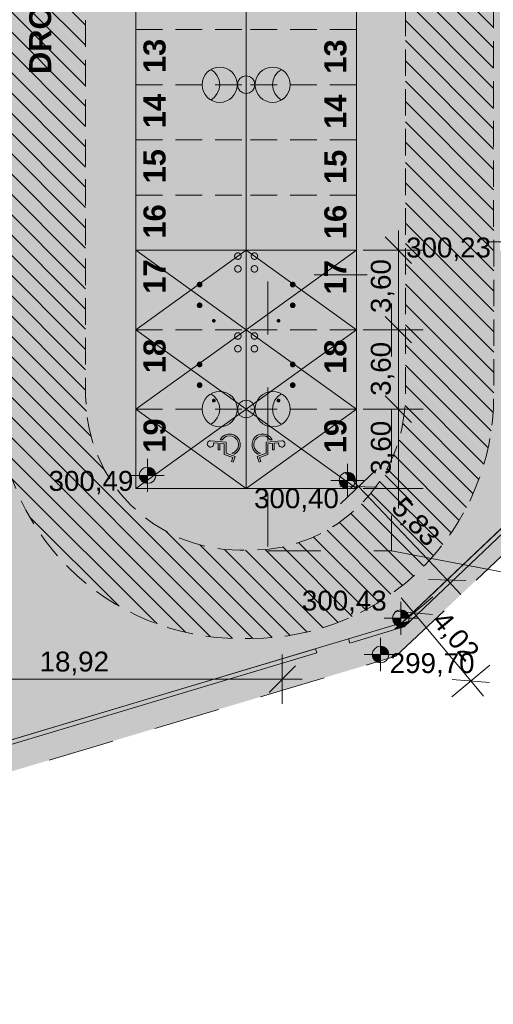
# Model space of a CAD drawing. Extents: x 3 to 280, y 3 to 294.
# Tile 2 of 15: x 81 to 103, y 76 to 120. Entities that reach past the tile are written whole.
import ezdxf
from ezdxf.xclip import XClip

# ---------------------------------------------------------------- set-up
doc = ezdxf.new("R2010")
doc.units = 0
doc.header["$MEASUREMENT"] = 0
doc.header["$XCLIPFRAME"] = 0
for name, pattern in [('Kropki przerywana 1', [2.5, 1.5, -1]), ('Przerywana', [2.4, 1.2, -1.2]), ('Przerywana gęsta', [0.8999999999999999, 0.6, -0.2999999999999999])]:
    doc.linetypes.add(name, pattern=pattern)
for name, color, linetype in [('FORMA - Arch 01 - 820-G Rysunki Obrazki', 7, 'Continuous'), ('FORMA - Arch 01 - PZT 0 ZAKRES OPRACOWANIA', 7, 'Continuous'), ('FORMA - Arch 01 - PZT 1 Strefy', 7, 'Continuous'), ('FORMA - Arch 01 - PZT 2 Inne obiekty', 7, 'Continuous'), ('FORMA - Arch 01 - PZT-3 Ukształtowanie terenu', 7, 'Continuous'), ('FORMA - Arch 01 - PZT-3 Zagospodarowanie', 7, 'Continuous'), ('FORMA - Arch 01 - PZT-6 Uzbrojenie - Oświeltlenia', 7, 'Continuous'), ('GES_PrzewodCieplowniczy_Projektowany', 7, 'Continuous')]:
    doc.layers.add(name, color=color, linetype=linetype)
doc.styles.add('STYL_AUTOMATYCZNY_12', font='arial.ttf')
doc.styles.add('STYL_AUTOMATYCZNY_2', font='arial.ttf')
doc.styles.add('STYL_AUTOMATYCZNY_8', font='arial.ttf')
picture_1 = doc.add_image_def('image1.tif', size_in_pixel=(6031, 4529))

# ---------------------------------------------------------------- blocks, each defined once
blk = doc.blocks.new('Rysunek_1_4', base_point=(290898.1134275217, 247147.3113970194))
at = {"color": 7, "lineweight": 13}
image = blk.add_image(picture_1, insert=(10.71117630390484, 323.4216632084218), size_in_units=(255.3098049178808, 191.71998853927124), rotation=-102.12958612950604, dxfattribs=at)
image.set_boundary_path([(-0.5, -0.5), (6030.5, 4528.5)])
blk = doc.blocks.new('Rysunek_3_1', base_point=(290898.1134275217, 247147.3113970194))
at = {"linetype": 'Continuous', "lineweight": 18}
h = blk.add_hatch(dxfattribs=at)
h.set_pattern_fill('Cegła_zwykła_0001', color=20, style=0, pattern_type=2)
h.set_pattern_definition([(135, (290898.1134275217, 247147.3113970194), (0.4596193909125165, 0.4596193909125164), [])])
h.paths.add_polyline_path([(80.30222218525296, 163.1132954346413, 0.007675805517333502), (80.29703801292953, 162.775619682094), (80.29703801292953, 103.23144376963, 0.414213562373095), (91.29703801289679, 92.23144376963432), (91.79703801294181, 92.23144376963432, 0.414213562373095), (102.7970380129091, 103.23144376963), (102.7925955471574, 144.7829467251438, 0.4189202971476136), (91.61612995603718, 155.781531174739), (91.03099516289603, 155.7803888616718, -0.4563499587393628), (84.3730489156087, 163.4554726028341, -0.3842007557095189), (91.29703801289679, 169.775619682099), (127.6295996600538, 169.775619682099, 0.06014158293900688), (130.2472872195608, 170.0916264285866, 0.3405366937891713), (138.6281907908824, 180.6163748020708), (138.7463743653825, 187.3129497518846), (134.7468584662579, 187.3599901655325), (134.6288216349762, 180.6874173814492, -0.3189125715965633), (129.8202006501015, 174.1272163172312, -0.0797408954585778), (127.6295996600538, 173.7756196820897), (91.29703801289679, 173.7756196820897, 0.4052492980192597)])
h.paths.add_polyline_path([(84.29703801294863, 145.4509711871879), (84.29703801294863, 154.2903383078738, 0.1766906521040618), (91.42411345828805, 151.7732412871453), (91.66550665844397, 151.7817927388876, -0.4195415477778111), (98.79259554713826, 144.7829465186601), (98.79703801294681, 103.23144376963, -0.414213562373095), (91.79703801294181, 96.23144376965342), (91.29703801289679, 96.23144376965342, -0.414213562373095), (84.29703801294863, 103.23144376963), (84.29703801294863, 115.3423649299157)], flags=0)
at = {"linetype": 'Continuous', "lineweight": 0, "true_color": 0x000000}
for points in [[(90.35578355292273, 108.8425454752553), (90.67431112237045, 108.8425454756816, 1.35293794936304), (90.22549902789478, 109.5200992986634, 0.1052792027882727), (90.18660812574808, 109.4006299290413), (90.18660812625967, 109.2508999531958), (90.53662624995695, 109.2508999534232), (90.53662624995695, 108.9903309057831), (90.5930180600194, 108.9903309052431), (90.59301805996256, 109.2508999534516), (90.59301805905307, 109.3150699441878), (90.24299993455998, 109.3150699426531), (90.24299993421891, 109.4267404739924, -1.431565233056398), (90.6743111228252, 108.9164315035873), (90.35578355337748, 108.9164315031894)], [(92.7970603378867, 108.8425454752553), (92.7970603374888, 108.9164315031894), (92.47853276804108, 108.9164315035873, -1.431565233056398), (92.90984395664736, 109.4267404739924), (92.9098439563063, 109.3150699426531), (92.55982583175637, 109.3150699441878), (92.55982583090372, 109.2508999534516), (92.55982583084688, 108.9903309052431), (92.61621764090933, 108.9903309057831), (92.61621764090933, 109.2508999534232), (92.96623576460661, 109.2508999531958), (92.9662357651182, 109.4006299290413, 0.1052792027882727), (92.92734486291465, 109.5181154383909, 1.35293794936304), (92.47853276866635, 108.8444026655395)], [(89.74071442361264, 107.942403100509), (90.2847075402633, 107.7902399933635), (90.29965214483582, 107.8436678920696), (89.88476751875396, 107.9597174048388), (89.82256622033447, 108.0836215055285), (89.9626290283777, 108.0836215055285), (90.08491816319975, 108.0836215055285), (90.66178207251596, 107.8945739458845), (90.66178207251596, 108.0836214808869), (91.32437778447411, 108.0836214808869), (91.32437778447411, 108.2097093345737), (90.66178207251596, 108.2097093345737), (90.66178207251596, 108.330753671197), (91.32437778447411, 108.330753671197), (91.32437778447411, 108.4568415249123), (90.66178207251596, 108.4568415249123), (90.66178207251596, 108.6268921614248), (90.10070174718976, 108.4568415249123), (89.9626290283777, 108.4568415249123), (89.82256622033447, 108.4568415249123), (89.88735146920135, 108.5858928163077), (90.29631471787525, 108.7141129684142), (90.27971740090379, 108.7670507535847), (89.74071442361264, 108.5980599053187), (89.66982113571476, 108.4568415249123), (89.66982113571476, 108.0836215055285)], [(93.41212946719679, 107.942403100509), (93.48302275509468, 108.0836215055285), (93.48302275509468, 108.4568415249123), (93.41212946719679, 108.5980599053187), (92.87312648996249, 108.7670507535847), (92.85652917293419, 108.7141129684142), (93.26549242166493, 108.5858928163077), (93.33027767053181, 108.4568415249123), (93.19021486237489, 108.4568415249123), (93.05214214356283, 108.4568415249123), (92.49106181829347, 108.6268921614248), (92.49106181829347, 108.4568415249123), (91.82846610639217, 108.4568415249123), (91.82846610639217, 108.330753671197), (92.49106181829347, 108.330753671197), (92.49106181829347, 108.2097093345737), (91.82846610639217, 108.2097093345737), (91.82846610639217, 108.0836214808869), (92.49106181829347, 108.0836214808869), (92.49106181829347, 107.8945739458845), (93.06792572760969, 108.0836215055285), (93.19021486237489, 108.0836215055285), (93.33027767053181, 108.0836215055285), (93.26807637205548, 107.9597174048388), (92.85319174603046, 107.8436678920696), (92.86813635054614, 107.7902399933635)], [(89.46591639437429, 108.4011687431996, 0.9999999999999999), (89.46591639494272, 108.1392942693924, 0.9999999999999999)], [(93.68692749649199, 108.4011687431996, 0.9999999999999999), (93.68692749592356, 108.1392942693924, 0.9999999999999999)], [(89.66982113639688, 107.1453726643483), (89.74071442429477, 107.0041542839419), (90.30558797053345, 107.0041542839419), (90.30558797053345, 107.0596329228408), (89.86848018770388, 107.0596329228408), (89.82376274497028, 107.1453726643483), (90.39637122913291, 107.1453726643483), (91.32437778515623, 107.1453726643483), (91.32437778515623, 107.2714605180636), (90.39637122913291, 107.2714605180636), (90.39637122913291, 107.3925048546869), (91.32437778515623, 107.3925048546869), (91.32437778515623, 107.5185927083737), (90.39637122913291, 107.5185927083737), (89.82376274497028, 107.5185927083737), (89.86848018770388, 107.6043324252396), (90.30558797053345, 107.6043324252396), (90.30558797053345, 107.6598110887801), (89.74071439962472, 107.6598110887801), (89.66982113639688, 107.5185927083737)], [(93.48302275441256, 107.1453726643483), (93.48302275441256, 107.5185927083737), (93.41212949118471, 107.6598110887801), (92.84725592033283, 107.6598110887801), (92.84725592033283, 107.6043324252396), (93.28436370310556, 107.6043324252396), (93.32908114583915, 107.5185927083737), (92.75647266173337, 107.5185927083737), (91.82846610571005, 107.5185927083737), (91.82846610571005, 107.3925048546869), (92.75647266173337, 107.3925048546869), (92.75647266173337, 107.2714605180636), (91.82846610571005, 107.2714605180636), (91.82846610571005, 107.1453726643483), (92.75647266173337, 107.1453726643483), (93.32908114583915, 107.1453726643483), (93.28436370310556, 107.0596329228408), (92.84725592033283, 107.0596329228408), (92.84725592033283, 107.0041542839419), (93.41212946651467, 107.0041542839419)], [(89.4659163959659, 107.462919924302, 0.9999999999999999), (89.465916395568, 107.2010454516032, 0.9999999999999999)], [(93.68692749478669, 107.462919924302, 0.9999999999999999), (93.68692749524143, 107.2010454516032, 0.9999999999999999)], [(90.10920287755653, 106.7153837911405, 0.9999999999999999), (90.10920287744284, 106.5472179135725, 0.9999999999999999)], [(90.2856677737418, 106.4207818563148), (90.64840819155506, 106.4207818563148), (90.64840819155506, 106.4564081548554), (90.36771411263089, 106.4564081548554), (90.33899826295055, 106.5114669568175), (90.42817293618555, 106.5114669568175), (90.70670576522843, 106.5114669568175), (91.30263646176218, 106.5114669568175), (91.30263646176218, 106.5924358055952), (90.70670576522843, 106.5924358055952), (90.70670576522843, 106.6701658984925), (91.30263646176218, 106.6701658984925), (91.30263646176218, 106.7511347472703), (90.70670576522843, 106.7511347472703), (90.42817293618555, 106.7511347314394), (90.35405784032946, 106.7511347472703), (90.35405784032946, 106.7800094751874), (90.35405784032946, 106.9124663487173), (90.35405784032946, 107.0649176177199), (90.31843155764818, 107.0649176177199), (90.31843155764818, 106.9070848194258), (90.24014278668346, 106.7511347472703), (90.24014278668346, 106.5114669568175)], [(92.86717611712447, 106.4207818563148), (92.91270110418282, 106.5114669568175), (92.91270110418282, 106.7511347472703), (92.8344123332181, 106.9070848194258), (92.8344123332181, 107.0649176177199), (92.79878605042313, 107.0649176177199), (92.79878605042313, 106.9124663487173), (92.79878605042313, 106.7800094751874), (92.79878605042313, 106.7511347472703), (92.72467095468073, 106.7511347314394), (92.44613812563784, 106.7511347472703), (91.85020742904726, 106.7511347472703), (91.85020742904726, 106.6701658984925), (92.44613812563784, 106.6701658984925), (92.44613812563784, 106.5924358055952), (91.85020742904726, 106.5924358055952), (91.85020742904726, 106.5114669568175), (92.44613812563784, 106.5114669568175), (92.72467095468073, 106.5114669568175), (92.81384562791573, 106.5114669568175), (92.78512977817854, 106.4564081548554), (92.50443569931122, 106.4564081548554), (92.50443569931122, 106.4207818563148)], [(93.04364101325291, 106.7153837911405, 0.9999999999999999), (93.0436410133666, 106.5472179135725, 0.9999999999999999)], [(90.35578355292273, 105.2233171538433), (90.67431112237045, 105.2233171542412, 1.35293794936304), (90.22549902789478, 105.9008709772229, 0.1052792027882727), (90.18660812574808, 105.7814016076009), (90.18660812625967, 105.6316716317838), (90.53662624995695, 105.6316716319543), (90.53662624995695, 105.3711025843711), (90.5930180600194, 105.3711025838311), (90.59301805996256, 105.6316716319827), (90.59301805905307, 105.6958416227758), (90.24299993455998, 105.6958416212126), (90.24299993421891, 105.8075121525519, -1.431565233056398), (90.6743111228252, 105.2972031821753), (90.35578355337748, 105.297203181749)], [(92.7970603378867, 105.2233171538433), (92.7970603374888, 105.297203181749), (92.47853276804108, 105.2972031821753, -1.431565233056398), (92.90984395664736, 105.8075121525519), (92.9098439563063, 105.6958416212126), (92.55982583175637, 105.6958416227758), (92.55982583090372, 105.6316716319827), (92.55982583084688, 105.3711025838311), (92.61621764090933, 105.3711025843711), (92.61621764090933, 105.6316716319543), (92.96623576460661, 105.6316716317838), (92.9662357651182, 105.7814016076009, 0.1052792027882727), (92.92734486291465, 105.8988871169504, 1.35293794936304), (92.47853276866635, 105.2251743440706)], [(89.74071442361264, 104.3231747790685), (90.2847075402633, 104.1710116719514), (90.29965214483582, 104.2244395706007), (89.88476751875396, 104.3404890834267), (89.82256622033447, 104.4643931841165), (89.9626290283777, 104.4643931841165), (90.08491816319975, 104.4643931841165), (90.66178207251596, 104.2753456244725), (90.66178207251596, 104.4643931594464), (91.32437778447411, 104.4643931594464), (91.32437778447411, 104.5904810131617), (90.66178207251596, 104.5904810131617), (90.66178207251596, 104.711525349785), (91.32437778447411, 104.711525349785), (91.32437778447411, 104.8376132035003), (90.66178207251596, 104.8376132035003), (90.66178207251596, 105.0076638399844), (90.10070174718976, 104.8376132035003), (89.9626290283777, 104.8376132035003), (89.82256622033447, 104.8376132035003), (89.88735146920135, 104.9666644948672), (90.29631471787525, 105.0948846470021), (90.27971740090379, 105.1478224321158), (89.74071442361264, 104.9788315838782), (89.66982113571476, 104.8376132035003), (89.66982113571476, 104.4643931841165)], [(93.41212946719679, 104.3231747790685), (93.48302275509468, 104.4643931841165), (93.48302275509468, 104.8376132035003), (93.41212946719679, 104.9788315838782), (92.87312648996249, 105.1478224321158), (92.85652917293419, 105.0948846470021), (93.26549242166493, 104.9666644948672), (93.33027767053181, 104.8376132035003), (93.19021486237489, 104.8376132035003), (93.05214214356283, 104.8376132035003), (92.49106181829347, 105.0076638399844), (92.49106181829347, 104.8376132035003), (91.82846610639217, 104.8376132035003), (91.82846610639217, 104.711525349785), (92.49106181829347, 104.711525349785), (92.49106181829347, 104.5904810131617), (91.82846610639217, 104.5904810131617), (91.82846610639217, 104.4643931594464), (92.49106181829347, 104.4643931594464), (92.49106181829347, 104.2753456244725), (93.06792572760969, 104.4643931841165), (93.19021486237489, 104.4643931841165), (93.33027767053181, 104.4643931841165), (93.26807637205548, 104.3404890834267), (92.85319174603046, 104.2244395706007), (92.86813635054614, 104.1710116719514)], [(89.46591639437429, 104.7819404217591, 0.9999999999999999), (89.46591639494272, 104.5200659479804, 0.9999999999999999)], [(93.68692749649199, 104.7819404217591, 0.9999999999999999), (93.68692749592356, 104.5200659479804, 0.9999999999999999)], [(89.66982113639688, 103.5261443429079), (89.74071442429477, 103.3849259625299), (90.30558797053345, 103.3849259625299), (90.30558797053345, 103.4404046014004), (89.86848018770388, 103.4404046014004), (89.82376274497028, 103.5261443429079), (90.39637122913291, 103.5261443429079), (91.32437778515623, 103.5261443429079), (91.32437778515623, 103.6522321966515), (90.39637122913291, 103.6522321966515), (90.39637122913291, 103.773276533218), (91.32437778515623, 103.773276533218), (91.32437778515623, 103.8993643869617), (90.39637122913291, 103.8993643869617), (89.82376274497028, 103.8993643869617), (89.86848018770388, 103.9851041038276), (90.30558797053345, 103.9851041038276), (90.30558797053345, 104.0405827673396), (89.74071439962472, 104.0405827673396), (89.66982113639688, 103.8993643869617)], [(93.48302275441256, 103.5261443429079), (93.48302275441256, 103.8993643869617), (93.41212949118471, 104.0405827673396), (92.84725592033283, 104.0405827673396), (92.84725592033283, 103.9851041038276), (93.28436370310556, 103.9851041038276), (93.32908114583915, 103.8993643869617), (92.75647266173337, 103.8993643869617), (91.82846610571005, 103.8993643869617), (91.82846610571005, 103.773276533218), (92.75647266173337, 103.773276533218), (92.75647266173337, 103.6522321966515), (91.82846610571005, 103.6522321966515), (91.82846610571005, 103.5261443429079), (92.75647266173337, 103.5261443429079), (93.32908114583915, 103.5261443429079), (93.28436370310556, 103.4404046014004), (92.84725592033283, 103.4404046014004), (92.84725592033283, 103.3849259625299), (93.41212946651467, 103.3849259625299)], [(89.4659163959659, 103.8436916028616, 0.9999999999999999), (89.465916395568, 103.5818171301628, 0.9999999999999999)], [(93.68692749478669, 103.8436916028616, 0.9999999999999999), (93.68692749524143, 103.5818171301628, 0.9999999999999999)], [(90.10920287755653, 103.0961554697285, 0.9999999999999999), (90.10920287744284, 102.9279895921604, 0.9999999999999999)], [(90.2856677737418, 102.8015535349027), (90.64840819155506, 102.8015535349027), (90.64840819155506, 102.8371798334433), (90.36771411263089, 102.8371798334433), (90.33899826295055, 102.892238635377), (90.42817293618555, 102.892238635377), (90.70670576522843, 102.892238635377), (91.30263646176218, 102.892238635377), (91.30263646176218, 102.9732074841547), (90.70670576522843, 102.9732074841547), (90.70670576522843, 103.0509375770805), (91.30263646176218, 103.0509375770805), (91.30263646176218, 103.1319064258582), (90.70670576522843, 103.1319064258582), (90.42817293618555, 103.1319064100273), (90.35405784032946, 103.1319064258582), (90.35405784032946, 103.1607811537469), (90.35405784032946, 103.2932380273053), (90.35405784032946, 103.4456892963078), (90.31843155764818, 103.4456892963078), (90.31843155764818, 103.2878564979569), (90.24014278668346, 103.1319064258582), (90.24014278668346, 102.892238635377)], [(92.86717611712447, 102.8015535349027), (92.91270110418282, 102.892238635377), (92.91270110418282, 103.1319064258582), (92.8344123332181, 103.2878564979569), (92.8344123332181, 103.4456892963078), (92.79878605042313, 103.4456892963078), (92.79878605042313, 103.2932380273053), (92.79878605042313, 103.1607811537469), (92.79878605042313, 103.1319064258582), (92.72467095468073, 103.1319064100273), (92.44613812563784, 103.1319064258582), (91.85020742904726, 103.1319064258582), (91.85020742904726, 103.0509375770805), (92.44613812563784, 103.0509375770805), (92.44613812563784, 102.9732074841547), (91.85020742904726, 102.9732074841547), (91.85020742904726, 102.892238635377), (92.44613812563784, 102.892238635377), (92.72467095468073, 102.892238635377), (92.81384562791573, 102.892238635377), (92.78512977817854, 102.8371798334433), (92.50443569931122, 102.8371798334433), (92.50443569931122, 102.8015535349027)], [(93.04364101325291, 103.0961554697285, 0.9999999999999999), (93.0436410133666, 102.9279895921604, 0.9999999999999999)]]:
    blk.add_hatch(color=18, dxfattribs=at).paths.add_polyline_path(points)
h = blk.add_hatch(color=18, dxfattribs=at)
h.paths.add_polyline_path([(91.20145292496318, 109.7318586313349, 0.9999999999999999), (91.20145292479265, 109.3870099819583, 0.9999999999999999)])
h.paths.add_polyline_path([(91.2008764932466, 109.4338106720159, -0.9999999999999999), (91.20087649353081, 109.6846556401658, -0.9999999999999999)], flags=0)
h = blk.add_hatch(color=18, dxfattribs=at)
h.paths.add_polyline_path([(91.9513909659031, 109.7318586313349, 0.9999999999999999), (91.95139096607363, 109.3870099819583, 0.9999999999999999)])
h.paths.add_polyline_path([(91.95196739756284, 109.4338106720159, -0.9999999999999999), (91.95196739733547, 109.6846556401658, -0.9999999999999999)], flags=0)
h = blk.add_hatch(color=18, dxfattribs=at)
h.paths.add_polyline_path([(91.20145292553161, 109.1546556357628, 0.9999999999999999), (91.20145292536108, 108.8098069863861, 0.9999999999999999)])
h.paths.add_polyline_path([(91.20087649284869, 108.8566076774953, -0.9999999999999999), (91.20087649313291, 109.1074526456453, -0.9999999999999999)], flags=0)
h = blk.add_hatch(color=18, dxfattribs=at)
h.paths.add_polyline_path([(91.95139096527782, 109.1546556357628, 0.9999999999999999), (91.95139096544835, 108.8098069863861, 0.9999999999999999)])
h.paths.add_polyline_path([(91.95196739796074, 108.8566076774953, -0.9999999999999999), (91.95196739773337, 109.1074526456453, -0.9999999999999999)], flags=0)
h = blk.add_hatch(color=18, dxfattribs=at)
h.paths.add_polyline_path([(91.20145292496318, 106.1126303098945, 0.9999999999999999), (91.20145292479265, 105.7677816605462, 0.9999999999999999)])
h.paths.add_polyline_path([(91.2008764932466, 105.8145823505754, -0.9999999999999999), (91.20087649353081, 106.0654273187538, -0.9999999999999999)], flags=0)
h = blk.add_hatch(color=18, dxfattribs=at)
h.paths.add_polyline_path([(91.9513909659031, 106.1126303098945, 0.9999999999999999), (91.95139096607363, 105.7677816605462, 0.9999999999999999)])
h.paths.add_polyline_path([(91.95196739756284, 105.8145823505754, -0.9999999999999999), (91.95196739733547, 106.0654273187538, -0.9999999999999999)], flags=0)
h = blk.add_hatch(color=18, dxfattribs=at)
h.paths.add_polyline_path([(91.20145292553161, 105.5354273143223, 0.9999999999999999), (91.20145292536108, 105.1905786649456, 0.9999999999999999)])
h.paths.add_polyline_path([(91.20087649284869, 105.2373793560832, -0.9999999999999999), (91.20087649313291, 105.4882243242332, -0.9999999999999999)], flags=0)
h = blk.add_hatch(color=18, dxfattribs=at)
h.paths.add_polyline_path([(91.95139096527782, 105.5354273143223, 0.9999999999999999), (91.95139096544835, 105.1905786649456, 0.9999999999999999)])
h.paths.add_polyline_path([(91.95196739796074, 105.2373793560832, -0.9999999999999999), (91.95196739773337, 105.4882243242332, -0.9999999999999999)], flags=0)
at = {"layer": 'FORMA - Arch 01 - PZT 1 Strefy', "linetype": 'Continuous', "lineweight": 0, "true_color": 0x69697f}
h = blk.add_hatch(color=8, dxfattribs=at)
h.paths.add_polyline_path([(53.84953942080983, 161.2972163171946), (58.54473400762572, 161.2972163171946), (59.54442312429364, 160.8272810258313), (74.07703801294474, 160.8272163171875, -0.2338841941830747), (74.8720438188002, 160.4338181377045, -0.1644023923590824), (75.07703801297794, 159.8272163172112), (75.07703801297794, 145.9884726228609), (69.88180930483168, 145.9884726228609), (69.88180930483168, 145.4151442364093, -0.4141019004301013), (69.2820380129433, 144.8151442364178), (69.10203801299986, 144.8151442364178), (69.10203801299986, 143.2351442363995), (70.41703801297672, 143.2351442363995), (70.41703801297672, 143.4151442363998, -0.414213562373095), (71.01703801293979, 144.0151442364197), (75.07703801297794, 144.0151442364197), (75.07703801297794, 142.7168495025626), (80.07642194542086, 142.7168495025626), (80.07642194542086, 104.0642381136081), (80.07642194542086, 87.38597113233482), (98.63814522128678, 92.94342128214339), (116.6489595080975, 110.0353055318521, 0.1983726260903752), (119.5764219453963, 117.1096999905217), (119.5764219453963, 161.3272163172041), (91.15217006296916, 161.3272163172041, -0.414213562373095), (88.15217006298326, 164.3272163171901), (88.15217006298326, 164.8272163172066, -0.414213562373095), (91.15217006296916, 167.8272163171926), (127.961389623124, 167.8272163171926, -0.06325303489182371), (129.2113666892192, 167.6684514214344), (129.324021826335, 173.9647676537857, -0.05279866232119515), (128.1595836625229, 173.8031117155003), (89.15217006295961, 173.8272163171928, -0.08662822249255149), (88.81336178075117, 173.8863608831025), (74.88351391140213, 173.8663954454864), (74.8720438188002, 169.3272163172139), (74.8720438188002, 165.6272163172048), (68.61703801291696, 165.6272163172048), (61.41700964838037, 165.6272163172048), (53.84954354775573, 165.6272163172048)])
h.paths.add_polyline_path([(86.57642194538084, 149.8272163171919), (96.57642194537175, 149.8272163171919), (96.57642194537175, 99.02721631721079), (86.57642194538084, 99.02721631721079)], flags=0)
h.paths.add_polyline_path([(100.3775861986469, 109.0987573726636, -0.004779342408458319), (100.3770380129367, 109.1561055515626), (100.4022246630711, 109.1561055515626)], flags=0)
h.paths.add_polyline_path([(108.076421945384, 109.8272163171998), (103.0764219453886, 109.8272163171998), (103.0764219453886, 154.8272163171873), (113.0764219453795, 154.8272163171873), (113.0764219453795, 114.8272163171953), (108.076421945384, 114.8272163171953)], flags=0)
at = {"layer": 'FORMA - Arch 01 - PZT 1 Strefy', "linetype": 'Continuous', "lineweight": 0, "true_color": 0x577933}
blk.add_hatch(color=77, dxfattribs=at).paths.add_polyline_path([(42.60703801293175, 83.52596932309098), (73.07220784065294, 83.854757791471), (98.36837433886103, 91.42852571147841), (117.5111969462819, 109.5898152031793), (124.8133195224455, 124.0501040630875), (127.753457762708, 135.8053950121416), (126.5804603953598, 136.5966431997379), (126.5804603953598, 145.5026964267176), (125.6364548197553, 156.3272163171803), (124.5764219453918, 156.3272163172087), (124.5764219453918, 124.9272163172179), (119.5764219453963, 124.9272163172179), (119.5764219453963, 117.1096999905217, -0.1983490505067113), (116.6489595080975, 110.0353055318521), (98.63814522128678, 92.94342128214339), (73.07642053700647, 85.29014423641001), (42.60703801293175, 85.29014423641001)])
at = {"layer": 'FORMA - Arch 01 - PZT 1 Strefy', "linetype": 'Continuous', "lineweight": 0, "true_color": 0x4b7a78}
blk.add_hatch(color=137, dxfattribs=at).paths.add_polyline_path([(96.57642194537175, 109.8272163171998), (96.57642194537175, 149.8272163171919), (86.57642194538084, 149.8272163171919), (86.57642194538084, 109.8272163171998)])
at = {"layer": 'FORMA - Arch 01 - PZT 1 Strefy', "linetype": 'Continuous', "lineweight": 0, "true_color": 0x5d3b71}
blk.add_hatch(color=197, dxfattribs=at).paths.add_polyline_path([(86.57642194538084, 99.02721631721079), (96.57642194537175, 99.02721631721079), (96.57642194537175, 109.8272163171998), (86.57642194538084, 109.8272163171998)])
at = {"layer": 'FORMA - Arch 01 - PZT 2 Inne obiekty', "linetype": 'Continuous', "lineweight": 18}
for points in [[(99.06260982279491, 93.07050758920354), (116.7866315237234, 109.8902317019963), (116.6489595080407, 110.0353055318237), (98.63814522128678, 92.94342128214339)], [(98.63814522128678, 92.94342128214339), (96.219443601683, 92.21925286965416), (96.2768083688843, 92.02765620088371), (98.3167476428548, 92.63842173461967)], [(98.63814522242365, 92.94342128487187), (98.3167476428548, 92.63842173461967), (98.74121224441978, 92.76550804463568)], [(99.06260982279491, 93.0705075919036), (98.63814522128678, 92.94342128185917), (98.74121224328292, 92.7655080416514)], [(73.90171351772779, 85.32846817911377), (94.77679691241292, 91.57854709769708), (94.71943214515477, 91.77014376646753), (73.84434875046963, 85.52006484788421)]]:
    blk.add_hatch(color=38, dxfattribs=at).paths.add_polyline_path(points)
at = {"layer": 'FORMA - Arch 01 - PZT-3 Ukształtowanie terenu', "linetype": 'Continuous', "lineweight": 18}
for points in [[(87.10602345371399, 99.62555012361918), (87.48102345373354, 99.62555012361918), (87.45247827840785, 99.76905641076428), (87.37118849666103, 99.89071516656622), (87.24952974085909, 99.97200494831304), (87.10602345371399, 100.0005501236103)], [(87.10602345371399, 99.62555012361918), (86.73102345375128, 99.62555012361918), (86.75956862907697, 99.4820438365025), (86.84085841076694, 99.36038508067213), (86.96251716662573, 99.27909529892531), (87.10602345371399, 99.25055012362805)], [(96.16434062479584, 99.39402764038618), (96.5393406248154, 99.39402764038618), (96.5107954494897, 99.53753392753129), (96.42950566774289, 99.65919268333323), (96.30784691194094, 99.74048246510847), (96.16434062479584, 99.76902764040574)], [(96.16434062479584, 99.39402764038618), (95.78934062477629, 99.39402764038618), (95.81788580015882, 99.2505213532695), (95.8991755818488, 99.12886259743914), (96.02083433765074, 99.04757281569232), (96.16434062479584, 99.01902764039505)], [(98.58865488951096, 93.15005070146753), (98.96365488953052, 93.15005070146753), (98.93510971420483, 93.29355698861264), (98.85381993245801, 93.41521574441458), (98.73216117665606, 93.49650552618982), (98.58865488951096, 93.52505070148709)], [(98.58865488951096, 93.15005070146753), (98.21365488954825, 93.15005070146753), (98.24220006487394, 93.00654441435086), (98.32348984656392, 92.88488565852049), (98.4451486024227, 92.80359587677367), (98.58865488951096, 92.7750507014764)], [(97.66822789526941, 91.50616437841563), (97.29322789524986, 91.50616437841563), (97.32177307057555, 91.36265809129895), (97.40306285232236, 91.24099933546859), (97.52472160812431, 91.15970955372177), (97.66822789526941, 91.1311643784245)], [(97.66822789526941, 91.50616437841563), (98.04322789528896, 91.50616437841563), (98.01468271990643, 91.64967066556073), (97.93339293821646, 91.77132942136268), (97.81173418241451, 91.8526192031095), (97.66822789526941, 91.88116437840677)]]:
    blk.add_hatch(color=226, dxfattribs=at).paths.add_polyline_path(points)
at = {"layer": 'FORMA - Arch 01 - PZT-3 Zagospodarowanie', "linetype": 'Continuous', "lineweight": 0, "true_color": 0x000000}
for points in [[(86.57642194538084, 112.6158914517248), (80.07642194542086, 112.3272163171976), (86.57642194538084, 112.3272163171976)], [(86.57642194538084, 112.6158914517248), (86.57642194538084, 112.3272163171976), (91.57580587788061, 112.3272163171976)], [(96.57518981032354, 112.6158914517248), (91.57580587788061, 112.3272163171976), (96.57518981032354, 112.3272163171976)], [(99.82642194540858, 112.6158914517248), (96.57642194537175, 112.3272163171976), (99.82642194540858, 112.3272163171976)], [(99.82642194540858, 112.6158914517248), (99.82642194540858, 112.3272163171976), (103.0764219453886, 112.3272163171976)], [(91.59494048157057, 99.02460281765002), (91.90227002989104, 91.24212361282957), (91.90227002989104, 99.02721631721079)]]:
    blk.add_hatch(color=18, dxfattribs=at).paths.add_polyline_path(points)
at = {"layer": 'FORMA - Arch 01 - PZT-6 Uzbrojenie - Oświeltlenia', "linetype": 'Continuous', "lineweight": 0, "true_color": 0x000000}
for points in [[(89.97642194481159, 118.0200366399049, 0.5773502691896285), (89.97642194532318, 116.6343959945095, 0.5773502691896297)], [(93.176421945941, 116.6343959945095, 0.5773502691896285), (93.17642194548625, 118.0200366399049, 0.5773502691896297)], [(89.97642194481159, 103.3200366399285, 0.5773502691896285), (89.97642194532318, 101.9343959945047, 0.5773502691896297)], [(93.176421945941, 101.9343959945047, 0.5773502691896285), (93.17642194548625, 103.3200366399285, 0.5773502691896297)]]:
    blk.add_hatch(color=18, dxfattribs=at).paths.add_polyline_path(points)
at = {"color": 85, "linetype": 'Continuous', "lineweight": 18, "ltscale": 2}
for p, q in [((98.47628852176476, 109.8272168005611), (98.47628852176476, 110.7272152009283)), ((99.60128820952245, 109.8272168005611), (96.87642222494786, 109.8272168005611)), ((98.47628852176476, 106.2272164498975), (98.47628852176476, 109.8272168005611)), ((99.60128820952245, 106.2272164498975), (96.87642222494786, 106.2272164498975)), ((98.47628852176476, 102.6272160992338), (98.47628852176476, 106.2272164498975)), ((99.60128820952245, 102.6272160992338), (96.87642222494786, 102.6272160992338)), ((98.47628852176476, 99.0272157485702), (98.47628852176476, 102.6272160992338)), ((97.48716700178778, 99.89149403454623), (95.85508679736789, 98.34268202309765)), ((96.67112521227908, 99.11708802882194), (96.05160310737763, 99.76992078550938)), ((100.6857826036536, 94.88658800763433), (96.67112521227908, 99.11708802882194)), ((99.60128820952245, 99.0272157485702), (96.87642222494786, 99.0272157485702)), ((98.47628852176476, 98.12721734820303), (98.47628852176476, 99.0272157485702)), ((101.5018243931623, 95.66099063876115), (99.86974418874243, 94.11218200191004)), ((101.3053080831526, 94.23375525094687), (100.6857826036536, 94.88658800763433)), ((98.31251593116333, 92.67082729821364), (100.0377890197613, 94.11510440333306)), ((98.59743994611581, 94.08307609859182), (99.17515078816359, 93.3929675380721)), ((99.17515078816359, 93.3929675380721), (101.7578888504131, 90.30774178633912)), ((93.21577023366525, 89.2657943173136), (93.21577023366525, 91.51579706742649)), ((100.8952539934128, 89.58560154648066), (102.6205237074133, 91.02987865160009)), ((74.29703768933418, 90.3907940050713), (93.21577023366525, 90.3907940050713)), ((93.21577023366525, 90.3907940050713), (94.1157686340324, 90.3907940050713)), ((101.7578888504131, 90.30774178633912), (102.3355996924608, 89.6176332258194))]:
    blk.add_line(p, q, dxfattribs=at)
at = {"color": 45, "linetype": 'Continuous', "lineweight": 18, "ltscale": 2}
for p, q in [((99.07628858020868, 109.2272167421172), (97.8762884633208, 110.4272168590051)), ((97.8762884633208, 106.8272165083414), (99.07628858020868, 105.6272163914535)), ((97.8762884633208, 103.2272161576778), (99.07628858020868, 102.0272160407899)), ((97.8762884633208, 99.62721580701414), (99.07628858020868, 98.42721569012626)), ((97.51936403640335, 99.09488317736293), (95.82288976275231, 99.13929288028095)), ((99.83754715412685, 94.90879285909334), (101.5340214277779, 94.86437978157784)), ((100.0203659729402, 93.31803460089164), (98.32993897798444, 93.46789710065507)), ((92.61577017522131, 89.79079394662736), (93.81577029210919, 90.99079406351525)), ((100.9126736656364, 90.38267472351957), (102.6031006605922, 90.23280884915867))]:
    blk.add_line(p, q, dxfattribs=at)
at = {"color": 20, "linetype": 'Przerywana gęsta', "lineweight": 18, "ltscale": 2, "flags": 128}
for points in [[(80.30222218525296, 163.1132954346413, 0.007675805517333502), (80.29703801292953, 162.775619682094), (80.29703801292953, 103.23144376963, 0.414213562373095), (91.29703801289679, 92.23144376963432), (91.79703801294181, 92.23144376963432, 0.414213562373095), (102.7970380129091, 103.23144376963), (102.7925955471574, 144.7829467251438, 0.4189202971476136), (91.61612995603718, 155.781531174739), (91.03099516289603, 155.7803888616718, -0.4563499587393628), (84.3730489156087, 163.4554726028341, -0.3842007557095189), (91.29703801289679, 169.775619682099), (127.6295996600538, 169.775619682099, 0.06014158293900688), (130.2472872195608, 170.0916264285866, 0.3405366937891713), (138.6281907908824, 180.6163748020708), (138.7463743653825, 187.3129497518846), (134.7468584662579, 187.3599901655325), (134.6288216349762, 180.6874173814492, -0.3189125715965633), (129.8202006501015, 174.1272163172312, -0.0797408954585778), (127.6295996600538, 173.7756196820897), (91.29703801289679, 173.7756196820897, 0.4052492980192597)], [(84.29703801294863, 145.4509711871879), (84.29703801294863, 115.3423649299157), (84.29703801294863, 103.23144376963, 0.414213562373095), (91.29703801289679, 96.23144376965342), (91.79703801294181, 96.23144376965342, 0.414213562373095), (98.79703801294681, 103.23144376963), (98.79259554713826, 144.7829465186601, 0.4195415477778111), (91.66550665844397, 151.7817927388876), (91.42411345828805, 151.7732412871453, -0.1766906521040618), (84.29703801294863, 154.2903383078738)]]:
    blk.add_lwpolyline(points, format="xyb", close=True, dxfattribs=at)
at = {"color": 246, "linetype": 'Przerywana', "lineweight": 18, "ltscale": 2, "flags": 128}
blk.add_lwpolyline([(92.5662500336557, 96.20641867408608), (98.16625003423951, 96.20641867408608), (98.16625003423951, 108.7064186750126), (92.5662500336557, 108.7064186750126)], close=True, dxfattribs=at)
at = {"layer": 'FORMA - Arch 01 - 820-G Rysunki Obrazki', "color": 7, "linetype": 'Continuous', "lineweight": 18, "ltscale": 2}
blk.add_line((98.16625075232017, 96.20642008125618), (107.5222750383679, 94.40881587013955), dxfattribs=at)
at = {"layer": 'FORMA - Arch 01 - PZT 0 ZAKRES OPRACOWANIA', "color": 233, "linetype": 'Kropki przerywana 1', "lineweight": 18, "ltscale": 2}
for p, q in [((98.36837564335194, 91.4285266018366), (117.5111983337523, 109.5898138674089)), ((73.07220728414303, 83.85475885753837), (98.36837564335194, 91.4285266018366))]:
    blk.add_line(p, q, dxfattribs=at)
at = {"layer": 'FORMA - Arch 01 - PZT 2 Inne obiekty', "color": 38, "linetype": 'Continuous', "lineweight": 18, "ltscale": 2, "flags": 128}
for points in [[(116.6489595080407, 110.0353055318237), (98.63814522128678, 92.94342128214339)], [(98.74121224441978, 92.7655080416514), (116.7866315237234, 109.8902317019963)], [(98.63814522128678, 92.94342128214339), (96.219443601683, 92.21925286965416)], [(96.2768083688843, 92.02765620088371), (98.3167476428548, 92.63842173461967)], [(98.74121224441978, 92.7655080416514), (98.3167476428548, 92.63842173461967)], [(96.219443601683, 92.21925286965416), (96.2768083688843, 92.02765620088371)], [(94.71943214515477, 91.77014376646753), (73.84434875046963, 85.52006484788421)], [(73.90171351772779, 85.32846817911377), (94.77679691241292, 91.57854709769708)], [(94.77679691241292, 91.57854709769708), (94.71943214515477, 91.77014376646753)]]:
    blk.add_lwpolyline(points, dxfattribs=at)
at = {"layer": 'FORMA - Arch 01 - PZT-3 Ukształtowanie terenu', "color": 226, "linetype": 'Continuous', "lineweight": 18, "ltscale": 2}
for p, q in [((102.5651094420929, 110.1999512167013), (104.065107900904, 110.1999512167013)), ((87.10602436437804, 98.87555121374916), (87.10602436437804, 100.3755496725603)), ((96.16434166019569, 98.64402682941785), (96.16434166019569, 100.1440286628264)), ((86.35602344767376, 99.62554875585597), (87.85602190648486, 99.62554875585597)), ((95.41434074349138, 99.39402774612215), (96.9143392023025, 99.39402774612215)), ((98.58865586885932, 92.40004959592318), (98.58865586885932, 93.90005142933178)), ((97.83865495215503, 93.15005051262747), (99.33865341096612, 93.15005051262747)), ((97.66822765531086, 90.75616504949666), (97.66822765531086, 92.25616350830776)), ((96.91822673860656, 91.50616596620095), (98.41822857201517, 91.50616596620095))]:
    blk.add_line(p, q, dxfattribs=at)
for centre in [(87.10602345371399, 99.62555012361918), (96.16434062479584, 99.39402764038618), (98.58865488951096, 93.15005070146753), (97.66822789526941, 91.50616437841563)]:
    blk.add_circle(centre, 0.375, dxfattribs=at)
at = {"layer": 'FORMA - Arch 01 - PZT-3 Zagospodarowanie', "color": 246, "linetype": 'Continuous', "lineweight": 18, "ltscale": 2}
for p, q in [((86.57642178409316, 149.8272150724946), (86.57642178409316, 99.0272157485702)), ((96.57642050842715, 149.8272150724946), (96.57642050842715, 99.0272157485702)), ((116.4600213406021, 109.8560088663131), (98.63814434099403, 92.94342053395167)), ((86.57642178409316, 99.0272157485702), (96.57642050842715, 99.0272157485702)), ((98.63814434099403, 92.94342053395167), (80.07642058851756, 87.38597141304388))]:
    blk.add_line(p, q, dxfattribs=at)
at = {"layer": 'FORMA - Arch 01 - PZT-3 Zagospodarowanie', "color": 244, "linetype": 'Continuous', "lineweight": 18, "ltscale": 2}
for p, q in [((91.57642114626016, 149.8272150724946), (91.57642114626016, 99.0272157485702)), ((91.57642114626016, 109.8272168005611), (86.57642178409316, 109.8272168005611)), ((91.57642114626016, 109.8272168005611), (96.57642050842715, 109.8272168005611))]:
    blk.add_line(p, q, dxfattribs=at)
at = {"layer": 'FORMA - Arch 01 - PZT-3 Zagospodarowanie', "color": 54, "linetype": 'Przerywana gęsta', "lineweight": 13, "ltscale": 2}
for p, q in [((86.57642178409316, 119.8272155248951), (91.57642114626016, 119.8272155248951)), ((96.57642050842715, 119.8272155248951), (91.57642114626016, 119.8272155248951)), ((86.57642178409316, 117.3272158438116), (91.57642114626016, 117.3272158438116)), ((96.57642050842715, 117.3272158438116), (91.57642114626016, 117.3272158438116)), ((86.57642178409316, 114.8272161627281), (91.57642114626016, 114.8272161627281)), ((96.57642050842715, 114.8272161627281), (91.57642114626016, 114.8272161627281)), ((86.57642178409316, 112.3272164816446), (91.57642114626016, 112.3272164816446)), ((96.57642050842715, 112.3272164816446), (91.57642114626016, 112.3272164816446)), ((86.57642178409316, 106.2272164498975), (91.57642114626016, 106.2272164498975)), ((96.57642050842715, 106.2272164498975), (91.57642114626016, 106.2272164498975)), ((86.57642178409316, 102.6272160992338), (91.57642114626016, 102.6272160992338)), ((96.57642050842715, 102.6272160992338), (91.57642114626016, 102.6272160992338))]:
    blk.add_line(p, q, dxfattribs=at)
at = {"layer": 'FORMA - Arch 01 - PZT-3 Zagospodarowanie', "color": 7, "linetype": 'Continuous', "lineweight": 18, "ltscale": 2}
for p, q in [((86.57642178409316, 109.8272168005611), (91.57642114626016, 106.2272164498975)), ((86.57642178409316, 106.2272164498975), (91.57642114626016, 109.8272168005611)), ((96.57642050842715, 109.8272168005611), (91.57642114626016, 106.2272164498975)), ((96.57642050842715, 106.2272164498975), (91.57642114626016, 109.8272168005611)), ((86.57642178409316, 106.2272164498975), (91.57642114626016, 102.6272160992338)), ((86.57642178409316, 102.6272160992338), (91.57642114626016, 106.2272164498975)), ((96.57642050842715, 106.2272164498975), (91.57642114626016, 102.6272160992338)), ((96.57642050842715, 102.6272160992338), (91.57642114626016, 106.2272164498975)), ((86.57642178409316, 102.6272160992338), (91.57642114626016, 99.0272157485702)), ((86.57642178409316, 99.0272157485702), (91.57642114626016, 102.6272160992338)), ((96.57642050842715, 102.6272160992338), (91.57642114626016, 99.0272157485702)), ((96.57642050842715, 99.0272157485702), (91.57642114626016, 102.6272160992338))]:
    blk.add_line(p, q, dxfattribs=at)
at = {"layer": 'FORMA - Arch 01 - PZT-3 Zagospodarowanie', "color": 242, "linetype": 'Continuous', "lineweight": 18, "ltscale": 2, "flags": 128}
for points in [[(91.04724166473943, 100.5808305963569), (90.92596158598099, 100.6242379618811, 1.473184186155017), (90.48823102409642, 101.2349560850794), (90.39624097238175, 101.2423290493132, -1.373115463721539)], [(92.10560222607, 100.5808305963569), (92.2268823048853, 100.6242379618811, -1.473184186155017), (92.66461286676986, 101.2349560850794), (92.75660291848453, 101.2423290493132, 1.373115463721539)], [(89.95521713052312, 101.1940763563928), (90.67015051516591, 101.1367747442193), (90.67015051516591, 100.6272852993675), (91.07928456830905, 100.4808520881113), (90.9891819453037, 100.2291055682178), (90.91072253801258, 100.2571869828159), (90.972743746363, 100.4304740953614), (90.58681718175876, 100.5686011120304), (90.58681718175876, 101.059853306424), (90.38877147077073, 101.0757265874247), (90.38877147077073, 100.779751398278), (90.30543813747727, 100.779751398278), (90.30543813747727, 101.0824057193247), (90.09836208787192, 101.0990027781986, -3.065684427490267)], [(93.19762676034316, 101.1940763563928), (92.48269337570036, 101.1367747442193), (92.48269337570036, 100.6272852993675), (92.07355932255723, 100.4808520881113), (92.16366194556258, 100.2291055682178), (92.2421213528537, 100.2571869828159), (92.18010014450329, 100.4304740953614), (92.56602670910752, 100.5686011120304), (92.56602670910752, 101.059853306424), (92.7640724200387, 101.0757265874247), (92.7640724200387, 100.779751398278), (92.84740575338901, 100.779751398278), (92.84740575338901, 101.0824057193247), (93.05448180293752, 101.0990027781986, 3.065684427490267)]]:
    blk.add_lwpolyline(points, format="xyb", close=True, dxfattribs=at)
at = {"layer": 'FORMA - Arch 01 - PZT-6 Uzbrojenie - Oświeltlenia', "color": 7, "linetype": 'Continuous', "lineweight": 18, "ltscale": 2}
for centre, radius in [((90.37642194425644, 117.327216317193), 0.8000000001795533), ((92.77642194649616, 117.327216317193), 0.8000000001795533), ((91.5764219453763, 117.327216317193), 0.4000000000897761), ((91.5764219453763, 117.327216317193), 0.4000000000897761), ((90.37642194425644, 102.6272163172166), 0.8000000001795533), ((92.77642194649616, 102.6272163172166), 0.8000000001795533), ((91.5764219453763, 102.6272163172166), 0.4000000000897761), ((91.5764219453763, 102.6272163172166), 0.4000000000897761)]:
    blk.add_circle(centre, radius, dxfattribs=at)
for centre, start, end in [((89.57642194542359, 117.3272163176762), 299.9999999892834, 60.00000001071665), ((93.57642194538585, 117.3272163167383), 119.9999999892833, 240.0000000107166), ((89.57642194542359, 102.6272163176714), 299.9999999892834, 60.00000001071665), ((93.57642194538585, 102.6272163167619), 119.9999999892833, 240.0000000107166)]:
    blk.add_arc(centre, 0.8000000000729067, start, end, dxfattribs=at)
at = {"color": 20, "linetype": 'Continuous', "lineweight": 18, "insert": (82.75259653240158, 117.8098695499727), "char_height": 0.9999999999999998, "attachment_point": 7, "rotation": 89.99999999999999, "style": 'STYL_AUTOMATYCZNY_8'}
blk.add_mtext('\\A1;{\\pql;\\fArial|b1|i0|c238|p0;\\W1.000000;DROGA POŻAROWA}', dxfattribs=at)
at = {"color": 6, "linetype": 'Continuous', "lineweight": 18, "char_height": 0.8999999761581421, "width": 2.402279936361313, "attachment_point": 7, "style": 'STYL_AUTOMATYCZNY_12'}
for s, insert, rotation in [('\\A1;{\\pql;\\fArial|b0|i0|c238|p0;\\W1.000000;3,60}', (98.29628707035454, 106.9766051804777), 90), ('\\A1;{\\pql;\\fArial|b0|i0|c238|p0;\\W1.000000;3,60}', (98.29628707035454, 103.2260763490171), 90), ('\\A1;{\\pql;\\fArial|b0|i0|c238|p0;\\W1.000000;3,60}', (98.29628707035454, 99.65057851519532), 90), ('\\A1;{\\pql;\\fArial|b0|i0|c238|p0;\\W1.000000;5,83}', (97.98220425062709, 97.99701228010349), 313.5004346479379), ('\\A1;{\\pql;\\fArial|b0|i0|c238|p0;\\W1.000000;4,02}', (99.83352884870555, 92.8869150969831), 309.93373042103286)]:
    blk.add_mtext(s, dxfattribs=dict(at, insert=insert, rotation=rotation))
at = {"color": 6, "linetype": 'Continuous', "lineweight": 18, "insert": (82.21203970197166, 90.57079544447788), "char_height": 0.8999999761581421, "width": 3.088727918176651, "attachment_point": 7, "style": 'STYL_AUTOMATYCZNY_12'}
blk.add_mtext('\\A1;{\\pql;\\fArial|b0|i0|c238|p0;\\W1.000000;18,92}', dxfattribs=at)
at = {"layer": 'FORMA - Arch 01 - PZT-3 Ukształtowanie terenu', "color": 226, "linetype": 'Continuous', "lineweight": 18, "char_height": 0.8999999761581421, "width": 3.775184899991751, "attachment_point": 7, "style": 'STYL_AUTOMATYCZNY_2'}
for s, insert in [('\\A1;{\\pql;\\fArial|b0|i0|c238|p0;\\W1.000000;300,23}', (98.82841254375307, 109.3330030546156)), ('\\A1;{\\pql;\\fArial|b0|i0|c238|p0;\\W1.000000;300,49}', (82.61932770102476, 98.75860330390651)), ('\\A1;{\\pql;\\fArial|b0|i0|c238|p0;\\W1.000000;300,40}', (91.93323666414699, 97.96974993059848)), ('\\A1;{\\pql;\\fArial|b0|i0|c238|p0;\\W1.000000;300,43}', (94.10195913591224, 93.33267346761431)), ('\\A1;{\\pql;\\fArial|b0|i0|c238|p0;\\W1.000000;299,70}', (98.08395320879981, 90.50038501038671))]:
    blk.add_mtext(s, dxfattribs=dict(at, insert=insert))
at = {"layer": 'GES_PrzewodCieplowniczy_Projektowany', "color": 54, "linetype": 'Continuous', "lineweight": 18, "char_height": 1, "rotation": 90, "style": 'STYL_AUTOMATYCZNY_8'}
for s, insert, attachment_point in [('\\A1;{\\pql;\\fArial|b1|i0|c238|p0;\\W1.000000;13}', (87.42882142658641, 117.8549096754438), 4), ('\\A1;{\\pqr;\\fArial|b1|i0|c238|p0;\\W1.000000;13}', (95.62647646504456, 119.3803596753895), 6), ('\\A1;{\\pql;\\fArial|b1|i0|c238|p0;\\W1.000000;14}', (87.42045089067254, 115.354909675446), 4), ('\\A1;{\\pqr;\\fArial|b1|i0|c238|p0;\\W1.000000;14}', (95.61810592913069, 116.8803596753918), 6), ('\\A1;{\\pql;\\fArial|b1|i0|c238|p0;\\W1.000000;15}', (87.42882142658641, 112.8549096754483), 4), ('\\A1;{\\pqr;\\fArial|b1|i0|c238|p0;\\W1.000000;15}', (95.62647646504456, 114.3803596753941), 6), ('\\A1;{\\pql;\\fArial|b1|i0|c238|p0;\\W1.000000;16}', (87.42882142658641, 110.3549096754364), 4), ('\\A1;{\\pqr;\\fArial|b1|i0|c238|p0;\\W1.000000;16}', (95.62647646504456, 111.8803596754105), 6), ('\\A1;{\\pqr;\\fArial|b1|i0|c238|p0;\\W1.000000;17}', (95.61810592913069, 109.3803596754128), 6), ('\\A1;{\\pql;\\fArial|b1|i0|c238|p0;\\W1.000000;17}', (87.42045089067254, 107.8549096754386), 4), ('\\A1;{\\pql;\\fArial|b1|i0|c238|p0;\\W1.000000;18}', (87.42915624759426, 104.2549096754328), 4), ('\\A1;{\\pqr;\\fArial|b1|i0|c238|p0;\\W1.000000;18}', (95.62681128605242, 105.780359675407), 6), ('\\A1;{\\pql;\\fArial|b1|i0|c238|p0;\\W1.000000;19}', (87.42915624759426, 100.654909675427), 4), ('\\A1;{\\pqr;\\fArial|b1|i0|c238|p0;\\W1.000000;19}', (95.62681128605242, 102.1803596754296), 6)]:
    blk.add_mtext(s, dxfattribs=dict(at, insert=insert, attachment_point=attachment_point))

msp = doc.modelspace()

# ---------------------------------------------------------------- block references
at = {"layer": 'FORMA - Arch 01 - 820-G Rysunki Obrazki', "color": 7, "linetype": 'Continuous', "lineweight": 13, "ltscale": 2}
ref = msp.add_blockref('Rysunek_3_1', (290898.1134275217, 247147.3113970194), dxfattribs=at)
XClip(ref).set_block_clipping_path([(4.45917915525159, 68.53304351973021), (162.0596561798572, 68.53304351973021), (162.0596561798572, 120.7458031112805), (153.68785666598, 120.7458031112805), (153.68785666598, 183.7219650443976), (180.3777773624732, 183.7219650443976), (180.3777773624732, 202.8526600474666), (151.3113840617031, 202.8526600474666), (151.3113840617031, 294.9982312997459), (4.45917915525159, 294.9982312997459)])
ref = msp.add_blockref('Rysunek_1_4', (290898.1134275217, 247147.3113970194), dxfattribs=at)
XClip(ref).set_block_clipping_path([(4.165038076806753, 63.68878502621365), (77.44696206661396, 63.68878502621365), (77.44696206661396, 75.48536908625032), (153.68785666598, 75.48536908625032), (153.68785666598, 184.2478437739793), (184.9384334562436, 184.2478437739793), (184.9384334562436, 199.5085007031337), (152.4292346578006, 199.5085007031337), (152.4292346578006, 292.9633933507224), (4.165038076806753, 292.9633933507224)])

doc.saveas('drawing.dxf')
